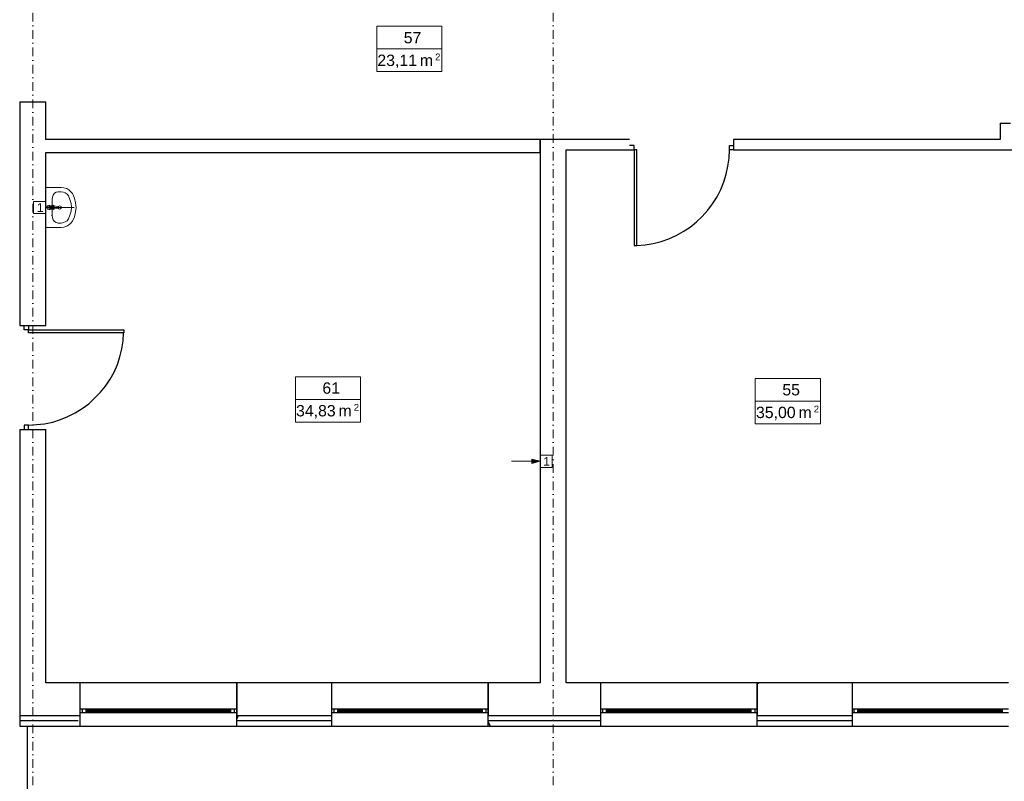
# Model space of a CAD drawing. Header units: millimetres. Extents: x -25785 to 64215, y 1802 to 45092.
# Tile 46 of 53: x 27155 to 38507, y 19791 to 28570. Entities that reach past the tile are written whole.
import ezdxf
from ezdxf.enums import TextEntityAlignment as Align

# ---------------------------------------------------------------- set-up
doc = ezdxf.new("R2010")
doc.units = ezdxf.units.MM
doc.header["$MEASUREMENT"] = 0
doc.linetypes.add('DASHDOTX2', pattern=[2, 1, -0.5, 0, -0.5])
for name, color, linetype, lineweight in [('2D - Rysunki i Obrazki_Nr_pióra__4', 84, 'Continuous', 13), ('GA Opis pomieszczeń', 7, 'Continuous', 15), ('Osie', 6, 'DASHDOTX2', 15), ('went grawita', 150, 'Continuous', 13)]:
    doc.layers.add(name, color=color, linetype=linetype, lineweight=lineweight)
for name, color, linetype in [('Cienka', 8, 'Continuous'), ('Stolarka', 4, 'Continuous'), ('Ściany', 2, 'Continuous')]:
    doc.layers.add(name, color=color, linetype=linetype)
doc.styles.add('ARIAL', font='arial.ttf')
doc.styles.add('GENERATED_STYLE_1', font='arial.ttf')
doc.linetypes.add('BATTING', pattern='A,0.0001,-0.1,[134,ltypeshp.shx,S=0.1,R=0,X=-0.1,Y=0],-0.2,[134,ltypeshp.shx,S=0.1,R=180,X=0.1,Y=0],-0.1', length=0.4001)

# ---------------------------------------------------------------- blocks, each defined once
blk = doc.blocks.new('opis_pom')
for p, q in [((-57.55, 20), (-0.17, 20)), ((-57.55, -20), (-57.55, 20)), ((-57.55, -20), (-0.17, -20))]:
    blk.add_line(p, q)
at = {"ltscale": 10}
for p, q in [((-0.17, -20), (-0.17, 20)), ((-57.55, 0), (-0.17, 0))]:
    blk.add_line(p, q, dxfattribs=at)
at = {"ltscale": 20, "style": 'ARIAL'}
for s, height, p in [('m', 10, (-7.86, -5)), ('2', 6, (-1.36, -4))]:
    blk.add_text(s, height=height, dxfattribs=at).set_placement(p, align=Align.TOP_RIGHT)
at = {"ltscale": 10, "width": 0.7}
blk.add_attdef('NUMER_POM', text='', height=10, dxfattribs=at).set_placement((-80.09, 2), align=Align.BOTTOM_RIGHT)
blk.add_attdef('POWIERZCHNIA', text='', height=10, dxfattribs=at).set_placement((-103.39, -5), align=Align.TOP_LEFT)

msp = doc.modelspace()

# ---------------------------------------------------------------- hatches: boundary and pattern name
at = {"layer": 'went grawita', "linetype": 'Continuous'}
for points in [[(27455.58103, 26406.18296), (27548.88228, 26431.18296), (27548.88228, 26381.18296)], [(33153.65152, 23479.44692), (33060.35027, 23504.44692), (33060.35027, 23454.44692)]]:
    msp.add_hatch(color=256, dxfattribs=at).paths.add_polyline_path(points)

# ---------------------------------------------------------------- linework, layer by layer
at = {"layer": '2D - Rysunki i Obrazki_Nr_pióra__4', "linetype": 'Continuous', "flags": 128}
for points in [[(27455.58103, 26636.89271), (27633.38958, 26636.89271)], [(27455.58103, 26636.89271), (27455.58103, 26175.47321)], [(27557.15889, 26569.17413), (27540.26077, 26548.05148)], [(27574.12006, 26581.91077), (27557.15889, 26569.17413)], [(27599.53029, 26586.1353), (27574.12006, 26581.91077)], [(27599.53029, 26586.1353), (27633.38958, 26586.1353)], [(27663.02434, 26632.66818), (27633.38958, 26636.89271)], [(27658.79981, 26581.91077), (27633.38958, 26586.1353)], [(27679.92245, 26573.39866), (27658.79981, 26581.91077)], [(27696.88362, 26624.21912), (27663.02434, 26632.66818)], [(27701.10815, 26560.72507), (27679.92245, 26573.39866)], [(27722.29385, 26607.25795), (27696.88362, 26624.21912)], [(27743.4165, 26586.1353), (27722.29385, 26607.25795)], [(27764.6022, 26564.9496), (27743.4165, 26586.1353)], [(27785.7879, 26514.1922), (27764.6022, 26564.9496)], [(27531.74866, 26522.64126), (27527.52413, 26497.23103)], [(27527.52413, 26497.23103), (27527.52413, 26315.19795)], [(27540.26077, 26548.05148), (27531.74866, 26522.64126)], [(27718.00627, 26539.53937), (27701.10815, 26560.72507)], [(27734.96744, 26497.23103), (27718.00627, 26539.53937)], [(27747.70408, 26450.6351), (27734.96744, 26497.23103)], [(27751.86556, 26404.10222), (27747.70408, 26450.6351)], [(27798.46149, 26459.08416), (27785.7879, 26514.1922)], [(27806.9736, 26404.10222), (27798.46149, 26459.08416)], [(27476.70367, 26425.22487), (27468.25462, 26412.55128)], [(27476.70367, 26425.22487), (27468.25462, 26412.55128)], [(27468.25462, 26412.55128), (27468.25462, 26399.87769)], [(27468.25462, 26412.55128), (27468.25462, 26399.87769)], [(27468.25462, 26399.87769), (27476.70367, 26387.14105)], [(27468.25462, 26399.87769), (27476.70367, 26387.14105)], [(27489.44031, 26429.51245), (27476.70367, 26425.22487)], [(27489.44031, 26429.51245), (27476.70367, 26425.22487)], [(27476.70367, 26387.14105), (27489.44031, 26382.91652)], [(27476.70367, 26387.14105), (27489.44031, 26382.91652)], [(27493.66484, 26429.51245), (27489.44031, 26429.51245)], [(27502.17696, 26429.51245), (27489.44031, 26429.51245)], [(27493.66484, 26382.91652), (27489.44031, 26382.91652)], [(27489.44031, 26382.91652), (27502.17696, 26382.91652)], [(27536.03624, 26425.22487), (27493.66484, 26429.51245)], [(27536.03624, 26387.14105), (27493.66484, 26382.91652)], [(27519.07507, 26391.36558), (27519.07507, 26421.00034)], [(27519.07507, 26421.00034), (27531.74866, 26421.00034)], [(27519.07507, 26391.36558), (27519.07507, 26421.00034)], [(27531.74866, 26391.36558), (27519.07507, 26391.36558)], [(27544.4853, 26421.00034), (27531.74866, 26425.22487)], [(27540.26077, 26416.77581), (27531.74866, 26421.00034)], [(27531.74866, 26391.36558), (27540.26077, 26395.59011)], [(27531.74866, 26387.14105), (27544.4853, 26391.36558)], [(27544.4853, 26421.00034), (27536.03624, 26425.22487)], [(27536.03624, 26387.14105), (27544.4853, 26391.36558)], [(27544.4853, 26404.10222), (27540.26077, 26416.77581)], [(27540.26077, 26395.59011), (27544.4853, 26404.10222)], [(27595.24271, 26416.77581), (27544.4853, 26425.22487)], [(27552.93436, 26412.55128), (27544.4853, 26421.00034)], [(27552.93436, 26412.55128), (27544.4853, 26421.00034)], [(27544.4853, 26391.36558), (27552.93436, 26399.87769)], [(27544.4853, 26391.36558), (27552.93436, 26399.87769)], [(27544.4853, 26387.14105), (27595.24271, 26395.59011)], [(27552.93436, 26399.87769), (27552.93436, 26412.55128)], [(27552.93436, 26399.87769), (27552.93436, 26412.55128)], [(27603.75482, 26412.55128), (27595.24271, 26416.77581)], [(27595.24271, 26395.59011), (27603.75482, 26399.87769)], [(27607.97935, 26421.00034), (27599.53029, 26416.77581)], [(27599.53029, 26416.77581), (27599.53029, 26404.10222)], [(27599.53029, 26404.10222), (27599.53029, 26395.59011)], [(27599.53029, 26395.59011), (27607.97935, 26391.36558)], [(27607.97935, 26404.10222), (27603.75482, 26412.55128)], [(27603.75482, 26399.87769), (27607.97935, 26404.10222)], [(27616.42841, 26425.22487), (27607.97935, 26421.00034)], [(27607.97935, 26391.36558), (27616.42841, 26387.14105)], [(27624.87747, 26421.00034), (27616.42841, 26425.22487)], [(27616.42841, 26387.14105), (27624.87747, 26391.36558)], [(27633.38958, 26416.77581), (27624.87747, 26421.00034)], [(27624.87747, 26391.36558), (27633.38958, 26395.59011)], [(27633.38958, 26404.10222), (27633.38958, 26416.77581)], [(27633.38958, 26395.59011), (27633.38958, 26404.10222)], [(27734.96744, 26315.19795), (27747.70408, 26361.73082)], [(27747.70408, 26361.73082), (27751.86556, 26404.10222)], [(27785.7879, 26298.23678), (27798.46149, 26353.28176)], [(27798.46149, 26353.28176), (27806.9736, 26404.10222)], [(27527.52413, 26315.19795), (27523.2996, 26310.97342)], [(27527.52413, 26315.19795), (27531.74866, 26285.56319)], [(27531.74866, 26285.56319), (27540.26077, 26264.37749)], [(27540.26077, 26264.37749), (27557.15889, 26243.25484)], [(27557.15889, 26243.25484), (27574.12006, 26230.5182)], [(27574.12006, 26230.5182), (27599.53029, 26226.29367)], [(27599.53029, 26226.29367), (27633.38958, 26226.29367)], [(27633.38958, 26226.29367), (27658.79981, 26230.5182)], [(27658.79981, 26230.5182), (27679.92245, 26238.96726)], [(27679.92245, 26238.96726), (27701.10815, 26251.7039)], [(27701.10815, 26251.7039), (27718.00627, 26272.8896)], [(27718.00627, 26272.8896), (27734.96744, 26315.19795)], [(27722.29385, 26205.10797), (27743.4165, 26226.29367)], [(27743.4165, 26226.29367), (27764.6022, 26247.47937)], [(27764.6022, 26247.47937), (27785.7879, 26298.23678)], [(27455.58103, 26175.47321), (27633.38958, 26175.47321)], [(27633.38958, 26175.47321), (27663.02434, 26179.69774)], [(27663.02434, 26179.69774), (27696.88362, 26188.20985)], [(27696.88362, 26188.20985), (27722.29385, 26205.10797)]]:
    msp.add_lwpolyline(points, dxfattribs=at)
at = {"layer": 'Cienka', "linetype": 'BATTING', "ltscale": 150}
for p, q in [((27828.09625, 20488.0271), (27155.00891, 20488.0271)), ((30753.29913, 20488.0271), (29656.87611, 20488.0271)), ((33856.37361, 20488.0271), (32556.73182, 20488.0271)), ((36756.10321, 20488.0271), (35655.83398, 20488.0271))]:
    msp.add_line(p, q, dxfattribs=at)
at = {"layer": 'Cienka', "linetype": 'Continuous', "flags": 128}
for points in [[(27155.00891, 20426.64532), (27853.50648, 20426.64532)], [(27243.91319, 18127.93384), (27243.91319, 20430.86984)], [(29656.87611, 20426.64532), (30753.29913, 20426.64532)], [(32556.73182, 20426.64532), (33856.37361, 20426.64532)], [(35655.83398, 20426.64532), (36756.10321, 20426.64532)]]:
    msp.add_lwpolyline(points, dxfattribs=at)
at = {"layer": 'Osie', "ltscale": 100}
for p, q in [((27305.29497, 41255.70129), (27305.29497, 15638.42236)), ((33303.90605, 41255.70129), (33303.90605, 15638.42236))]:
    msp.add_line(p, q, dxfattribs=at)
at = {"layer": 'Stolarka', "linetype": 'Continuous', "flags": 128}
for points in [[(34237.33789, 27119.4979), (34186.58049, 27119.4979)], [(34186.58049, 27068.7405), (34237.33789, 27068.7405)], [(34237.33789, 27068.7405), (34237.33789, 27119.4979)], [(34237.33789, 27068.7405), (34237.33789, 25968.09295)], [(34271.19718, 27068.7405), (34237.33789, 27068.7405)], [(34271.19718, 25968.09295), (34271.19718, 27068.7405)], [(35333.6348, 26975.54864), (35338.04849, 27068.7405)], [(35338.04849, 27068.7405), (35338.04849, 27119.4979)], [(35338.04849, 27119.4979), (35384.70747, 27119.4979)], [(35384.70747, 27068.7405), (35338.04849, 27068.7405)], [(35321.02426, 26882.48289), (35333.6348, 26975.54864)], [(35300.21688, 26789.35408), (35321.02426, 26882.48289)], [(35236.53368, 26611.54553), (35274.36528, 26700.38675)], [(35274.36528, 26700.38675), (35300.21688, 26789.35408)], [(35194.28838, 26526.86578), (35236.53368, 26611.54553)], [(35143.21571, 26446.41057), (35194.28838, 26526.86578)], [(35024.67668, 26302.4613), (35088.35988, 26374.46746)], [(35088.35988, 26374.46746), (35143.21571, 26446.41057)], [(34885.33026, 26179.69774), (34957.21031, 26238.96726)], [(34957.21031, 26238.96726), (35024.67668, 26302.4613)], [(34723.91541, 26082.34441), (34804.62283, 26128.94034)], [(34804.62283, 26128.94034), (34885.33026, 26179.69774)], [(34457.20258, 25989.2156), (34550.52054, 26014.62583)], [(34550.52054, 26014.62583), (34639.42482, 26044.26059)], [(34639.42482, 26044.26059), (34723.91541, 26082.34441)], [(34237.33789, 25968.09295), (34271.19718, 25968.09295)], [(34271.19718, 25968.09295), (34364.51514, 25976.54201)], [(34364.51514, 25976.54201), (34457.20258, 25989.2156)], [(27205.82937, 24994.37045), (27205.82937, 25045.19091)], [(27256.58678, 24994.37045), (27205.82937, 24994.37045)], [(27256.58678, 25045.19091), (27256.58678, 24994.37045)], [(27256.58678, 24994.37045), (28357.29737, 24994.37045)], [(27256.58678, 24960.51116), (27256.58678, 24994.37045)], [(28357.29737, 24994.37045), (28357.29737, 24960.51116)], [(28357.29737, 24960.51116), (27256.58678, 24960.51116)], [(28331.88714, 24774.25355), (28348.78526, 24867.38236)], [(28348.78526, 24867.38236), (28353.00979, 24960.51116)], [(28310.70144, 24685.34928), (28331.88714, 24774.25355)], [(28281.06668, 24596.445), (28310.70144, 24685.34928)], [(28242.98287, 24507.54073), (28281.06668, 24596.445)], [(28145.62953, 24346.69335), (28196.38694, 24427.14856)], [(28196.38694, 24427.14856), (28242.98287, 24507.54073)], [(28086.36002, 24274.75024), (28145.62953, 24346.69335)], [(27950.85981, 24143.47456), (28018.64144, 24206.96861)], [(28018.64144, 24206.96861), (28086.36002, 24274.75024)], [(27794.23696, 24037.67217), (27874.69218, 24088.42958)], [(27874.69218, 24088.42958), (27950.85981, 24143.47456)], [(27536.03624, 23931.80673), (27624.87747, 23961.44148)], [(27624.87747, 23961.44148), (27709.55721, 23995.30077)], [(27709.55721, 23995.30077), (27794.23696, 24037.67217)], [(27256.58678, 23897.94744), (27205.82937, 23897.94744)], [(27205.82937, 23897.94744), (27205.82937, 23847.12698)], [(27256.58678, 23897.94744), (27349.71558, 23902.17197)], [(27256.58678, 23847.12698), (27256.58678, 23897.94744)], [(27349.71558, 23902.17197), (27442.84439, 23910.62103)], [(27442.84439, 23910.62103), (27536.03624, 23931.80673)], [(27853.50648, 20426.64532), (27853.50648, 20926.14863)], [(29656.87611, 20926.14863), (27853.50648, 20926.14863)], [(27853.50648, 20549.40888), (27853.50648, 20926.14863)], [(29656.87611, 20426.64532), (29656.87611, 20926.14863)], [(29656.87611, 20921.9241), (29661.1637, 20926.14863)], [(29656.87611, 20926.14863), (29656.87611, 20549.40888)], [(30753.29913, 20426.64532), (30753.29913, 20926.14863)], [(32556.73182, 20926.14863), (30753.29913, 20926.14863)], [(30753.29913, 20549.40888), (30753.29913, 20926.14863)], [(32556.73182, 20426.64532), (32556.73182, 20926.14863)], [(32556.73182, 20921.9241), (32560.95635, 20926.14863)], [(32556.73182, 20926.14863), (32556.73182, 20549.40888)], [(33856.37361, 20921.9241), (33847.92455, 20926.14863)], [(33856.37361, 20426.64532), (33856.37361, 20926.14863)], [(35655.83398, 20926.14863), (33856.37361, 20926.14863)], [(33856.37361, 20549.40888), (33856.37361, 20926.14863)], [(35655.83398, 20426.64532), (35655.83398, 20926.14863)], [(35655.83398, 20913.47504), (35672.22768, 20926.14863)], [(35655.83398, 20926.14863), (35655.83398, 20549.40888)], [(36756.10321, 20921.9241), (36747.90636, 20926.14863)], [(36756.10321, 20426.64532), (36756.10321, 20926.14863)], [(38555.62663, 20926.14863), (36756.10321, 20926.14863)], [(36756.10321, 20549.40888), (36756.10321, 20926.14863)], [(29656.87611, 20621.35198), (27853.50648, 20621.35198)], [(29656.87611, 20579.04364), (27853.50648, 20579.04364)], [(27878.91671, 20579.04364), (27878.91671, 20621.35198)], [(27921.22505, 20579.04364), (27921.22505, 20621.35198)], [(29589.15754, 20608.6784), (27921.22505, 20608.6784)], [(29589.15754, 20595.94176), (27921.22505, 20595.94176)], [(29589.15754, 20579.04364), (29589.15754, 20621.35198)], [(29631.52894, 20579.04364), (29631.52894, 20621.35198)], [(29656.87611, 20507.03748), (29678.06181, 20549.40888)], [(32556.73182, 20621.35198), (30753.29913, 20621.35198)], [(32556.73182, 20579.04364), (30753.29913, 20579.04364)], [(30778.77241, 20579.04364), (30778.77241, 20621.35198)], [(30821.08076, 20579.04364), (30821.08076, 20621.35198)], [(32489.01324, 20608.6784), (30821.08076, 20608.6784)], [(32489.01324, 20595.94176), (30821.08076, 20595.94176)], [(32489.01324, 20579.04364), (32489.01324, 20621.35198)], [(32531.32159, 20579.04364), (32531.32159, 20621.35198)], [(35655.83398, 20621.35198), (33856.37361, 20621.35198)], [(35655.83398, 20579.04364), (33856.37361, 20579.04364)], [(33877.55931, 20579.04364), (33877.55931, 20621.35198)], [(33919.86766, 20579.04364), (33919.86766, 20621.35198)], [(35587.73709, 20608.6784), (33919.86766, 20608.6784)], [(35587.73709, 20595.94176), (33919.86766, 20595.94176)], [(35587.73709, 20579.04364), (35587.73709, 20621.35198)], [(35634.39607, 20579.04364), (35634.39607, 20621.35198)], [(38555.62663, 20621.35198), (36756.10321, 20621.35198)], [(38555.62663, 20579.04364), (36756.10321, 20579.04364)], [(36777.54112, 20579.04364), (36777.54112, 20621.35198)], [(36819.78641, 20579.04364), (36819.78641, 20621.35198)], [(38487.52974, 20608.6784), (36819.78641, 20608.6784)], [(38487.52974, 20595.94176), (36819.78641, 20595.94176)], [(38487.52974, 20579.04364), (38487.52974, 20621.35198)], [(32582.14205, 20426.64532), (32556.73182, 20477.40272)], [(33852.14908, 20426.64532), (33856.37361, 20435.09437)], [(27853.50648, 20426.64532), (29656.87611, 20426.64532)], [(30753.29913, 20426.64532), (32556.73182, 20426.64532)], [(33856.37361, 20426.64532), (35655.83398, 20426.64532)], [(36756.10321, 20426.64532), (38555.62663, 20426.64532)]]:
    msp.add_lwpolyline(points, dxfattribs=at)
at = {"layer": 'went grawita', "linetype": 'Continuous'}
for p, q in [((27315.58103, 26336.18296), (27315.58103, 26476.18296)), ((27315.58103, 26476.18296), (27455.58103, 26476.18296)), ((27455.58103, 26476.18296), (27455.58103, 26336.18296)), ((27455.58103, 26336.18296), (27315.58103, 26336.18296)), ((27455.58103, 26406.18296), (27548.88228, 26431.18296)), ((27455.58103, 26406.18296), (27548.88228, 26381.18296)), ((27548.88228, 26381.18296), (27548.88228, 26431.18296)), ((27783.27314, 26406.18296), (27548.88228, 26406.18296)), ((33153.65152, 23479.44692), (33060.35027, 23504.44692)), ((33060.35027, 23454.44692), (33060.35027, 23504.44692)), ((33153.65152, 23409.44692), (33153.65152, 23549.44692)), ((33153.65152, 23549.44692), (33293.65152, 23549.44692)), ((33293.65152, 23549.44692), (33293.65152, 23409.44692)), ((32825.95941, 23479.44692), (33060.35027, 23479.44692)), ((33153.65152, 23479.44692), (33060.35027, 23454.44692)), ((33293.65152, 23409.44692), (33153.65152, 23409.44692))]:
    msp.add_line(p, q, dxfattribs=at)
at = {"layer": 'Ściany', "linetype": 'Continuous', "flags": 128}
for points in [[(27155.00891, 27623.32444), (27455.58103, 27623.32444)], [(27155.00891, 27623.32444), (27155.00891, 25045.19091)], [(27455.58103, 27187.27953), (27455.58103, 27623.32444)], [(38457.89498, 27377.79731), (38576.43402, 27377.79731)], [(38457.89498, 27377.79731), (38457.89498, 27187.27953)], [(33153.65152, 27187.27953), (27455.58103, 27187.27953)], [(33153.65152, 27039.10574), (33153.65152, 27187.27953)], [(33153.65152, 27187.27953), (33153.65152, 27039.10574)], [(34186.58049, 27187.27953), (33153.65152, 27187.27953)], [(35384.70747, 27187.27953), (35384.70747, 27068.7405)], [(38457.89498, 27187.27953), (35384.70747, 27187.27953)], [(27455.58103, 27039.10574), (33153.65152, 27039.10574)], [(27455.58103, 25045.19091), (27455.58103, 27039.10574)], [(33153.65152, 27039.10574), (33153.65152, 20926.14863)], [(33454.22363, 27039.10574), (33454.22363, 27068.7405)], [(33454.22363, 27068.7405), (34186.58049, 27068.7405)], [(33454.22363, 20926.14863), (33454.22363, 27039.10574)], [(35384.70747, 27068.7405), (39812.89703, 27068.7405)], [(27455.58103, 25904.53586), (27455.58103, 26903.60553)], [(33153.65152, 26797.80314), (33153.65152, 25798.73346)], [(33454.22363, 25798.73346), (33454.22363, 26797.80314)], [(27155.00891, 25045.19091), (27455.58103, 25045.19091)], [(27155.00891, 23847.12698), (27455.58103, 23847.12698)], [(27155.00891, 23847.12698), (27155.00891, 20926.14863)], [(27455.58103, 20926.14863), (27455.58103, 23847.12698)], [(27155.00891, 20926.14863), (27155.00891, 20426.64532)], [(27853.50648, 20926.14863), (27455.58103, 20926.14863)], [(30753.29913, 20926.14863), (29656.87611, 20926.14863)], [(33153.65152, 20926.14863), (32556.73182, 20926.14863)], [(33856.37361, 20926.14863), (33454.22363, 20926.14863)], [(36756.10321, 20926.14863), (35655.83398, 20926.14863)], [(27155.00891, 20549.40888), (27853.50648, 20549.40888)], [(29656.87611, 20549.40888), (30753.29913, 20549.40888)], [(32556.73182, 20549.40888), (33856.37361, 20549.40888)], [(35655.83398, 20549.40888), (36756.10321, 20549.40888)]]:
    msp.add_lwpolyline(points, dxfattribs=at)

# ---------------------------------------------------------------- block references
at = {"layer": 'GA Opis pomieszczeń'}
ref = msp.add_blockref('opis_pom', (32023.38487, 28232.53201), dxfattribs=dict(at, xscale=13.07591999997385, yscale=13.07592000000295, zscale=13.07592000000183))
ref.add_attrib('NUMER_POM', '57', dxfattribs={"layer": '0', "ltscale": 10, "height": 130.7592, "style": 'ARIAL'}).set_placement((31785.72447, 28258.68385), align=Align.BOTTOM_RIGHT)
ref.add_attrib('POWIERZCHNIA', '23,11', dxfattribs={"layer": '0', "ltscale": 10, "height": 130.7592, "style": 'ARIAL'}).set_placement((31735.71463, 28167.15241), align=Align.TOP_RIGHT)
ref = msp.add_blockref('opis_pom', (31085.50578, 24193.16763), dxfattribs=dict(at, xscale=13.07591999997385, yscale=13.07592000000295, zscale=13.07592000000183))
ref.add_attrib('NUMER_POM', '61', dxfattribs={"layer": '0', "ltscale": 10, "height": 130.7592, "style": 'ARIAL'}).set_placement((30847.84537, 24219.31947), align=Align.BOTTOM_RIGHT)
ref.add_attrib('POWIERZCHNIA', '34,83', dxfattribs={"layer": '0', "ltscale": 10, "height": 130.7592, "style": 'ARIAL'}).set_placement((30797.83554, 24127.78803), align=Align.TOP_RIGHT)
ref = msp.add_blockref('opis_pom', (36388.4494, 24173.87063), dxfattribs=dict(at, xscale=13.07591999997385, yscale=13.07592000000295, zscale=13.07592000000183))
ref.add_attrib('NUMER_POM', '55', dxfattribs={"layer": '0', "ltscale": 10, "height": 130.7592, "style": 'ARIAL'}).set_placement((36150.78899, 24200.02247), align=Align.BOTTOM_RIGHT)
ref.add_attrib('POWIERZCHNIA', '35,00', dxfattribs={"layer": '0', "ltscale": 10, "height": 130.7592, "style": 'ARIAL'}).set_placement((36100.77916, 24108.49103), align=Align.TOP_RIGHT)

# ---------------------------------------------------------------- texts
at = {"layer": 'went grawita', "linetype": 'Continuous', "char_height": 100, "attachment_point": 4, "style": 'GENERATED_STYLE_1'}
for insert in [(27352.81016, 26404.90262), (33190.88065, 23478.16658)]:
    msp.add_mtext('\\A1;1', dxfattribs=dict(at, insert=insert))

doc.saveas('drawing.dxf')
